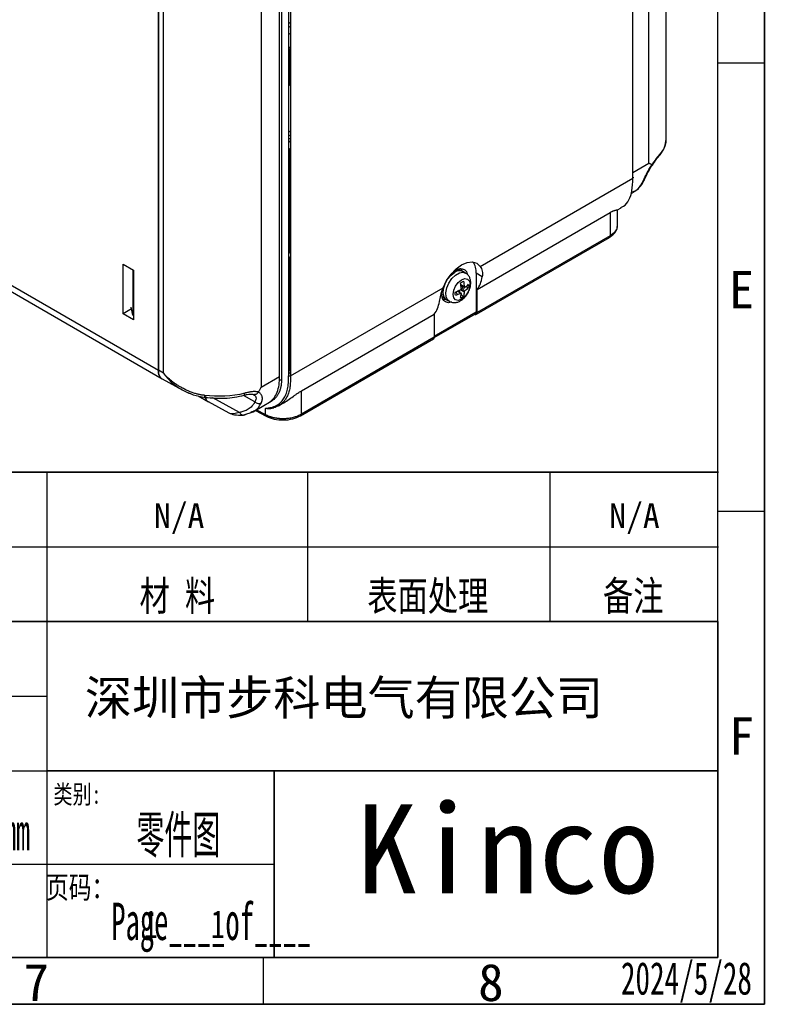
# Model space of a CAD drawing. Header units: millimetres. Extents: x 0 to 423, y 0 to 297.
# Tile 14 of 39: x 340 to 423, y 0 to 106. Entities that reach past the tile are written whole.
import ezdxf

# ---------------------------------------------------------------- set-up
doc = ezdxf.new("R2010")
doc.units = ezdxf.units.MM
doc.layers.add('实线', color=2, linetype='Continuous', lineweight=25)
doc.styles.add('SLDTEXTSTYLE1', font='SIMSUN.TTC')
doc.styles.add('SLDTEXTSTYLE10', font='SIMSUN.TTC', dxfattribs={"width": 0.75, "bigfont": 'bigfont'})
doc.styles.add('SLDTEXTSTYLE11', font='HYSWLONGFANGSONG.TTF', dxfattribs={"width": 0.75, "bigfont": 'bigfont'})
doc.styles.add('SLDTEXTSTYLE13', font='HYSWLONGFANGSONG.TTF', dxfattribs={"width": 0.729167})
doc.styles.add('SLDTEXTSTYLE15', font='HYSWLONGFANGSONG.TTF', dxfattribs={"width": 0.874533})
doc.styles.add('SLDTEXTSTYLE4', font='仿宋_GB2312', dxfattribs={"bigfont": 'bigfont'})
doc.styles.add('SLDTEXTSTYLE6', font='SIMSUN.TTC')
doc.styles.add('SLDTEXTSTYLE8', font='仿宋_GB2312', dxfattribs={"width": 0.729167})
doc.styles.add('SLDTEXTSTYLE9', font='HYSWLONGFANGSONG.TTF', dxfattribs={"width": 0.75})

# ---------------------------------------------------------------- blocks, each defined once
blk = doc.blocks.new('SW_NOTE_0_10')
at = {"color": 0, "linetype": 'Continuous', "lineweight": 18, "insert": (1.19, 4.65), "char_height": 4, "attachment_point": 2, "style": 'SLDTEXTSTYLE1'}
blk.add_mtext('E', dxfattribs=at)
blk = doc.blocks.new('SW_NOTE_0_11')
at = {"color": 0, "linetype": 'Continuous', "lineweight": 18, "insert": (1.19, 4.65), "char_height": 4, "attachment_point": 2, "style": 'SLDTEXTSTYLE1'}
blk.add_mtext('F', dxfattribs=at)
blk = doc.blocks.new('SW_NOTE_0_23')
at = {"color": 0, "linetype": 'Continuous', "lineweight": 18, "insert": (1.19, 4.65), "char_height": 4, "attachment_point": 2, "style": 'SLDTEXTSTYLE1'}
blk.add_mtext('7', dxfattribs=at)
blk = doc.blocks.new('SW_NOTE_0_25')
at = {"color": 0, "linetype": 'Continuous', "lineweight": 18, "insert": (1.19, 4.65), "char_height": 4, "attachment_point": 2, "style": 'SLDTEXTSTYLE1'}
blk.add_mtext('8', dxfattribs=at)
blk = doc.blocks.new('GB_A3_A')
at = {"color": 3, "lineweight": 35, "true_color": 0x00ff00}
for p, q in [((420, 297), (420, 0)), ((420, 0), (0, 0))]:
    blk.add_line(p, q, dxfattribs=at)
at = {"lineweight": 25}
for p, q in [((415, 5), (415, 292)), ((25, 5), (415, 5))]:
    blk.add_line(p, q, dxfattribs=at)
at = {"color": 1, "lineweight": 25}
for p, q in [((420, 100.86), (415, 100.86)), ((420, 52.83), (415, 52.83)), ((366.25, 0), (366.25, 5))]:
    blk.add_line(p, q, dxfattribs=at)
for q in [(420, 10), (410, 0)]:
    blk.add_line((420, 0), q)
at = {"color": 190, "linetype": 'Continuous', "lineweight": 18, "true_color": 0x8000ff}
for name, p in [('SW_NOTE_0_10', (416.34, 73.95)), ('SW_NOTE_0_11', (416.34, 26.12)), ('SW_NOTE_0_23', (340.71, -0.3)), ('SW_NOTE_0_25', (389.46, -0.3))]:
    blk.add_blockref(name, p, dxfattribs=at)

msp = doc.modelspace()

# ---------------------------------------------------------------- linework, layer by layer
at = {"color": 7, "linetype": 'Continuous', "lineweight": 35}
for p, q in [((235.069, 57.0253), (415.069, 57.0253)), ((235.069, 41.0253), (415, 41.0253)), ((415, 41.0253), (415, 5)), ((343.069, 25.0293), (415.069, 25.0293)), ((367.4224, 24.9816), (367.4224, 5.0253)), ((415, 5), (235.069, 5))]:
    msp.add_line(p, q, dxfattribs=at)
at = {"color": 7, "linetype": 'Continuous', "lineweight": 25}
for p, q in [((343.0589, 41.0253), (343.0589, 57.0253)), ((371, 41.0253), (371, 57.0253)), ((397, 41.0253), (397, 57.0253)), ((235.069, 49.0253), (415.069, 49.0253)), ((343.0589, 5.0253), (343.0589, 41.0253)), ((292.069, 33.0253), (343.069, 33.0253)), ((235.069, 25.0253), (343.069, 25.0253)), ((235.7269, 15.0253), (343.7269, 15.0253)), ((343.7269, 15.0253), (367.4224, 15.0035))]:
    msp.add_line(p, q, dxfattribs=at)
at = {"layer": '实线', "color": 2, "linetype": 'Continuous', "lineweight": 25, "true_color": 0xffff00}
for p, q in [((354.9832, 67.9438), (354.9832, 158.5798)), ((409.4323, 92.7193), (409.4323, 135.8008)), ((407.5787, 90.1423), (407.5787, 133.2965)), ((405.8611, 88.5385), (405.8611, 131.4885)), ((405.8629, 88.6599), (405.8623, 131.4895)), ((354.9832, 109.8732), (354.9832, 67.9437)), ((367.9817, 67.2834), (367.9817, 110.4376)), ((368.1924, 110.7225), (368.1924, 66.9586)), ((368.948, 110.3002), (368.9486, 67.3498)), ((369.159, 110.3009), (369.159, 67.3508)), ((355.5209, 67.6503), (355.5186, 109.5726)), ((366.0273, 109.3093), (366.0273, 66.1551)), ((368.9481, 105.1162), (369.159, 105.2379)), ((369.159, 104.7888), (368.9481, 104.6671)), ((369.159, 104.0507), (368.9481, 103.929)), ((368.9481, 102.5), (369.159, 102.6218)), ((368.9482, 102.3571), (369.1076, 102.4492)), ((369.1076, 98.5706), (369.1076, 102.4492)), ((369.1076, 98.5706), (368.9482, 98.4786)), ((369.159, 98.5391), (368.9482, 98.4174)), ((368.9483, 93.4806), (369.159, 93.6022)), ((369.159, 93.1531), (368.9483, 93.0315)), ((368.9483, 92.7016), (369.159, 92.8233)), ((369.0407, 90.7899), (368.9483, 90.8432)), ((369.0407, 91.6969), (369.159, 91.7652)), ((369.0407, 91.6969), (369.0407, 80.5103)), ((368.9483, 89.8638), (369.0407, 89.8105)), ((405.8628, 89.1517), (407.5787, 90.1423)), ((368.9484, 87.9858), (369.0407, 87.9325)), ((389.49, 79.0876), (405.8611, 88.5385)), ((405.6808, 86.9071), (406.0288, 87.108)), ((405.8469, 87.0832), (406.0083, 87.1478)), ((369.0407, 85.4427), (368.9484, 85.496)), ((389.1718, 76.6215), (403.4262, 84.8504)), ((403.4262, 84.8504), (403.4262, 82.3678)), ((404.2317, 85.1355), (404.6152, 85.357)), ((404.2317, 83.4547), (404.2317, 85.1367)), ((369.0407, 83.5647), (368.9484, 83.6179)), ((403.4262, 82.3678), (389.1718, 74.1389)), ((368.9484, 81.8449), (369.0407, 81.8982)), ((369.0407, 81.4491), (368.9484, 81.3959)), ((389.0883, 73.9554), (403.3514, 82.1894)), ((369.159, 80.5786), (369.0407, 80.5103)), ((334.6539, 79.6797), (354.9832, 67.9438)), ((351.2002, 79.3138), (352.3315, 78.6607)), ((351.2002, 74.0063), (351.2002, 79.3138)), ((369.0407, 80.0612), (369.159, 80.1295)), ((369.0407, 80.0612), (369.0412, 68.0584)), ((335.0682, 78.764), (355.3975, 67.0281)), ((352.2406, 78.7132), (352.2406, 73.8548)), ((352.3315, 78.6607), (352.3315, 73.3532)), ((387.3844, 78.6271), (387.1201, 78.7797)), ((387.9357, 78.3724), (387.6471, 78.5389)), ((389.7286, 77.97), (389.0657, 78.3526)), ((389.0657, 78.3526), (389.0657, 74.1984)), ((387.7775, 76.8839), (387.42, 77.0902)), ((387.42, 77.0902), (387.7775, 76.8839)), ((369.159, 67.3508), (385.5302, 76.8017)), ((387.3957, 76.2225), (387.0468, 76.4239)), ((387.3984, 76.5801), (387.7775, 76.3613)), ((387.704, 76.9168), (387.442, 76.9072)), ((389.1718, 74.1389), (389.1718, 76.6216)), ((385.4252, 75.8438), (385.7101, 75.6793)), ((385.8973, 75.5078), (386.1858, 75.3412)), ((352.0981, 74.5247), (351.2002, 74.0063)), ((352.3315, 73.3532), (351.2002, 74.0063)), ((352.2406, 73.8548), (352.0594, 74.7065)), ((370.3212, 65.7392), (384.5756, 73.9681)), ((384.5725, 71.4693), (388.9829, 74.0153)), ((384.5756, 71.6063), (389.0657, 74.1984)), ((384.5756, 73.9683), (384.5756, 71.4856)), ((352.3315, 73.8023), (352.2406, 73.8548)), ((368.9486, 73.209), (369.041, 73.2623)), ((368.9486, 71.331), (369.0411, 71.3844)), ((370.2383, 63.0735), (384.4927, 71.3025)), ((384.5756, 71.4856), (370.3212, 63.2567)), ((355.5209, 67.6503), (354.9832, 67.9437)), ((368.9486, 67.5871), (369.159, 67.7086)), ((368.9946, 67.3323), (369.0412, 68.0584)), ((369.0412, 68.0584), (369.159, 68.1264)), ((355.376, 67.0395), (357.5523, 65.8523)), ((366.0273, 66.1551), (367.9817, 67.2834)), ((368.1924, 66.9586), (367.9524, 66.8201)), ((370.3212, 63.2567), (370.3212, 65.7394)), ((359.2448, 65.2144), (360.3472, 64.578)), ((360.3258, 64.5894), (362.5593, 63.371)), ((363.7045, 63.4362), (360.8185, 65.0105)), ((365.3466, 64.5821), (364.1086, 65.2575)), ((365.1314, 65.3777), (365.2212, 65.3253)), ((365.143, 63.5051), (367.0991, 64.6343)), ((365.2212, 65.3253), (365.2708, 65.2965)), ((365.2902, 65.3413), (365.2748, 65.3068)), ((366.9039, 64.5283), (367.2408, 64.7228)), ((367.8723, 64.1457), (368.2619, 64.3706)), ((364.0473, 63.1479), (365.1416, 63.504)), ((364.8982, 63.4542), (365.0594, 63.5194)), ((365.0594, 63.5194), (365.1224, 63.5449)), ((365.3984, 63.6526), (366.5513, 63.0266)), ((365.5217, 63.7237), (366.4639, 63.2122)), ((366.4639, 63.2122), (366.4639, 63.8673)), ((367.2079, 63.8807), (367.3523, 63.9391)), ((367.2879, 63.9088), (367.4835, 63.9874)), ((367.4835, 63.9874), (367.8475, 64.1337)), ((367.8022, 64.1289), (368.0622, 64.267)), ((364.2436, 63.1893), (364.528, 63.3044))]:
    msp.add_line(p, q, dxfattribs=at)
at = {"layer": '实线', "color": 2, "linetype": 'Continuous', "lineweight": 25, "true_color": 0xffff00, "flags": 128}
for points in [[(385.5302, 76.8017), (385.896, 77.5545), (386.3699, 78.2433), (386.9202, 78.8217), (387.5101, 79.2511), (388.0999, 79.5027), (388.6503, 79.5597), (389.1242, 79.4181), (389.49, 79.0876)], [(385.8973, 75.5078), (385.8619, 75.5299), (385.639, 75.795), (385.539, 76.1933), (385.5726, 76.6814), (385.7362, 77.2067), (386.012, 77.712), (386.3703, 78.1428), (386.772, 78.4522)], [(386.1866, 75.3407), (386.0248, 75.4772), (385.8612, 75.8135), (385.8275, 76.2629), (385.9275, 76.7766), (386.1503, 77.299), (386.4718, 77.7735), (386.8571, 78.1486), (387.2644, 78.3838), (387.6497, 78.4535), (387.9418, 78.3687)], [(387.4226, 78.8542), (387.584, 78.5608), (387.5995, 78.5108)], [(387.9418, 78.3687), (387.9711, 78.3501), (387.9726, 78.3491)], [(387.5012, 77.6523), (387.8491, 77.7733), (388.144, 77.716), (388.3411, 77.4891), (388.4103, 77.1273), (388.3411, 76.6856), (388.144, 76.2313), (387.8491, 75.8334), (387.5012, 75.5527), (387.1533, 75.4317), (386.8583, 75.489), (386.6613, 75.7159), (386.5921, 76.0777), (386.6613, 76.5194), (386.8583, 76.9737), (387.1533, 77.3716), (387.5012, 77.6523)], [(387.6656, 76.9111), (387.6649, 76.9094), (387.473, 76.5371)], [(387.8166, 76.8599), (387.6827, 76.5813), (387.6112, 76.4573)], [(388.1615, 76.8395), (388.0967, 76.6732), (388.0912, 76.6606)], [(385.8623, 75.5547), (385.8466, 75.5514), (385.5021, 75.5465)]]:
    msp.add_lwpolyline(points, dxfattribs=at)
at = {"layer": '实线', "color": 2, "linetype": 'Continuous', "lineweight": 25, "true_color": 0xffff00}
for centre, radius, start, end in [((387.2115, 78.4685), 1.8578, 356.423018, 35.671841), ((387.3133, 77.2742), 1.3629, 93.801004, 131.082828), ((387.2777, 77.7901), 0.8331, 61.979937, 127.370308), ((386.0033, 79.6325), 3.3444, 303.480013, 312.391609), ((386.8861, 76.4285), 1.4264, 165.163632, 200.891482), ((385.0811, 81.23), 5.1926, 289.826418, 296.470987), ((385.0811, 80.8707), 5.1926, 289.826418, 296.470987), ((388.4814, 76.9998), 1.7262, 201.806211, 213.009542), ((388.7973, 77.1822), 1.7317, 203.446607, 212.204106), ((388.5557, 76.9801), 1.4168, 218.717867, 233.137744), ((386.0033, 79.2732), 3.3444, 303.480013, 312.391609)]:
    msp.add_arc(centre, radius, start, end, dxfattribs=at)
for points, knots in [([(368.9483, 92.3757), (368.9682, 92.382), (369.0262, 92.4), (369.1006, 92.4653), (369.1401, 92.5391), (369.159, 92.5746)], [0, 0, 0, 0, 0.21335008, 0.62186998, 1, 1, 1, 1]), ([(408.7907, 91.0335), (408.9827, 91.3053), (409.3637, 91.8448), (409.4079, 92.4363), (409.4299, 92.7297)], [0, 0, 0, 0, 0.50381374, 1, 1, 1, 1]), ([(409.4093, 92.7194), (409.4127, 92.6011), (409.4218, 92.2826), (409.2578, 91.7828), (409.0035, 91.4261), (408.8823, 91.2559)], [0, 0, 0, 0, 0.23590156, 0.63545551, 1, 1, 1, 1]), ([(408.883, 91.2557), (408.8657, 91.2349), (408.8315, 91.1938), (408.7779, 91.1297), (408.7239, 91.0652), (408.6697, 91.0002), (408.6155, 90.9349), (408.5617, 90.8696), (408.5084, 90.8044), (408.456, 90.7395), (408.3876, 90.654), (408.3025, 90.5453), (408.2003, 90.4104), (408.0986, 90.2708), (407.9983, 90.1271), (407.9336, 90.0278), (407.9013, 89.9782)], [0, 0, 0, 0, 0.063999, 0.12618453, 0.18660216, 0.24529003, 0.3022805, 0.35760139, 0.41127712, 0.46332952, 0.51377851, 0.61204438, 0.70974172, 0.80691706, 0.90363774, 1, 1, 1, 1]), ([(407.9466, 89.8978), (408.0178, 90.0084), (408.1612, 90.231), (408.4666, 90.6399), (408.661, 90.8759), (408.7917, 91.0344)], [0, 0, 0, 0, 0.244788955, 0.492639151, 1, 1, 1, 1]), ([(408.7819, 91.0292), (408.7916, 91.0369), (408.8208, 91.06), (408.8667, 91.131), (408.8766, 91.2066), (408.883, 91.2557)], [0, 0, 0, 0, 0.14744005, 0.4455399, 1, 1, 1, 1]), ([(406.8819, 88.0273), (406.8926, 88.0492), (406.9139, 88.0929), (406.9469, 88.162), (406.9807, 88.2333), (407.0154, 88.3071), (407.0509, 88.3831), (407.1108, 88.5117), (407.1987, 88.6998), (407.3204, 88.9535), (407.4509, 89.2135), (407.5757, 89.447), (407.6912, 89.6489), (407.7934, 89.8175), (407.8656, 89.9251), (407.9012, 89.9782)], [0, 0, 0, 0, 0.04469496, 0.08907033, 0.13317397, 0.17705376, 0.22075753, 0.26433304, 0.3920201, 0.51800141, 0.64096375, 0.762808, 0.84426428, 0.92315152, 1, 1, 1, 1]), ([(407.026, 88.2074), (407.083, 88.3267), (407.1955, 88.5623), (407.411, 89.0062), (407.6622, 89.4757), (407.8639, 89.7755), (407.9636, 89.9235)], [0, 0, 0, 0, 0.25982697, 0.51338833, 0.75966356, 1, 1, 1, 1]), ([(407.9012, 89.9782), (407.8773, 89.9911), (407.825, 90.0193), (407.7449, 90.0606), (407.6614, 90.1027), (407.6064, 90.129), (407.5787, 90.1423)], [0, 0, 0, 0, 0.230280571, 0.505380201, 0.751476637, 1, 1, 1, 1]), ([(407.9013, 89.9782), (407.9143, 89.9689), (407.9403, 89.9502), (407.9587, 89.9151), (407.9511, 89.9127), (407.9465, 89.9113)], [0, 0, 0, 0, 0.28851762, 0.57853655, 1, 1, 1, 1]), ([(405.8629, 88.6599), (405.8746, 88.6529), (405.8962, 88.6351), (405.9096, 88.5999), (405.8962, 88.564), (405.8737, 88.5457), (405.8611, 88.5385)], [-0.00001451, -0.00001451, -0.00001451, -0.00001451, 0.24128836, 0.49420761, 0.74712686, 1.00000227, 1.00000227, 1.00000227, 1.00000227]), ([(404.5934, 85.3972), (404.6866, 85.4357), (405.0489, 85.5855), (405.4782, 86.1767), (405.8416, 87.1929), (405.8543, 88.0675), (405.8611, 88.5385)], [0, 0, 0, 0, 0.10020859, 0.38955154, 0.67128491, 1, 1, 1, 1]), ([(406.0083, 87.1478), (406.0821, 87.1735), (406.4708, 87.3083), (406.6979, 87.7055), (406.8819, 88.0273)], [0, 0, 0, 0, 0.19001755, 1, 1, 1, 1]), ([(406.0292, 87.1047), (406.2316, 87.2406), (406.6373, 87.5131), (406.8965, 87.9761), (407.0264, 88.2082)], [0, 0, 0, 0, 0.49892772, 1, 1, 1, 1]), ([(406.8819, 88.0274), (406.9212, 88.0579), (406.9817, 88.1048), (407.0192, 88.1758), (407.0247, 88.207), (407.0257, 88.2126)], [0, 0, 0, 0, 0.603221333, 0.927683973, 1, 1, 1, 1]), ([(403.4262, 84.8504), (403.4574, 84.868), (403.52, 84.9036), (403.608, 84.9494), (403.6914, 84.9899), (403.7761, 85.0274), (403.8592, 85.0603), (403.9386, 85.0876), (404.0081, 85.108), (404.079, 85.1252), (404.1439, 85.1367), (404.196, 85.1416), (404.2253, 85.1409), (404.2357, 85.1378), (404.2286, 85.1348), (404.2265, 85.1339)], [0, 0, 0, 0, 0.05206223, 0.10455775, 0.15832984, 0.21249452, 0.28170909, 0.35149083, 0.42270591, 0.49428983, 0.60672939, 0.72003325, 0.83559473, 0.95179574, 1, 1, 1, 1]), ([(403.344, 82.185), (403.4744, 82.271), (403.7374, 82.4441), (404.0142, 82.7699), (404.1941, 83.1108), (404.215, 83.3425), (404.2248, 83.4513)], [0, 0, 0, 0, 0.25331177, 0.51046754, 0.77014189, 1, 1, 1, 1]), ([(403.4262, 82.3678), (403.6369, 82.524), (404.0696, 82.8446), (404.2881, 83.2698), (404.2293, 83.4781), (404.2282, 83.4822)], [0, 0, 0, 0, 0.48197926, 0.98972656, 1, 1, 1, 1]), ([(403.4262, 82.3678), (403.4215, 82.3291), (403.412, 82.2516), (403.3744, 82.1916), (403.3437, 82.1853), (403.3432, 82.1852)], [0, 0, 0, 0, 0.495555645, 0.991111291, 1, 1, 1, 1]), ([(386.6263, 78.545), (386.6733, 78.5849), (386.9, 78.7777), (387.3272, 78.8856), (387.7837, 78.7981), (388.0612, 78.5453), (388.0988, 78.2904), (388.1077, 78.2299)], [0, 0, 0, 0, 0.07307812, 0.35298574, 0.63289335, 0.91280097, 1, 1, 1, 1]), ([(387.67, 78.5147), (387.586, 78.5599), (387.4062, 78.6568), (387.0907, 78.6415), (386.8396, 78.5741), (386.7062, 78.491), (386.67, 78.4685)], [0, 0, 0, 0, 0.28305431, 0.60603992, 0.89322498, 1, 1, 1, 1]), ([(388.1737, 76.2143), (388.2552, 76.3766), (388.3686, 76.6023), (388.4582, 76.9473), (388.4971, 77.2332), (388.4807, 77.5635), (388.3868, 77.8853), (388.2122, 78.1769), (388.0284, 78.3005), (387.9418, 78.3587)], [0, 0, 0, 0, 0.2101439, 0.29222729, 0.42755946, 0.56576762, 0.7129346, 0.86486931, 1, 1, 1, 1]), ([(389.49, 79.0876), (389.5946, 78.943), (389.6719, 78.7729), (389.7365, 78.4874), (389.7492, 78.3867), (389.754, 78.1818), (389.7464, 78.0769), (389.7285, 77.9701)], [0, 0, 0, 0, 0.5, 0.5, 0.75, 0.75, 1, 1, 1, 1]), ([(389.1719, 76.6215), (389.3099, 76.7959), (389.4274, 76.9978), (389.6147, 77.45), (389.6833, 77.7009), (389.7285, 77.9701)], [0, 0, 0, 0, 0.5, 0.5, 1, 1, 1, 1]), ([(385.1323, 75.3167), (385.1682, 75.5306), (385.2152, 75.7656), (385.3115, 76.1439), (385.3483, 76.2746), (385.4314, 76.5367), (385.4779, 76.6689), (385.5302, 76.8017)], [0, 0, 0, 0, 0.5, 0.5, 0.75, 0.75, 1, 1, 1, 1]), ([(386.4067, 75.2674), (386.3458, 75.2431), (386.1019, 75.1459), (385.7464, 75.2622), (385.4166, 75.6022), (385.3745, 76.0071), (385.3534, 76.2096)], [0, 0, 0, 0, 0.09992808, 0.39995205, 0.69997603, 1, 1, 1, 1]), ([(385.4714, 76.5703), (385.4662, 76.4822), (385.4547, 76.2883), (385.5046, 76.0111), (385.6247, 75.7533), (385.7627, 75.5743), (385.8762, 75.5302), (385.8995, 75.5211)], [0, 0, 0, 0, 0.19607193, 0.43107592, 0.67495544, 0.93334526, 1, 1, 1, 1]), ([(386.1902, 75.3466), (386.2015, 75.3375), (386.3195, 75.2427), (386.6148, 75.1897), (387.0012, 75.2176), (387.3362, 75.3548), (387.6061, 75.5363), (387.8389, 75.7507), (388.0278, 75.977), (388.1318, 76.1461), (388.1737, 76.2143)], [0, 0, 0, 0, 0.01891457, 0.19667655, 0.3657677, 0.52656651, 0.65655801, 0.77034119, 0.90742553, 1, 1, 1, 1]), ([(387.4664, 76.7043), (387.4677, 76.682), (387.4608, 76.656), (387.4348, 76.6108), (387.4157, 76.5918), (387.3957, 76.5818)], [0, 0, 0, 0, 0.5, 0.5, 1, 1, 1, 1]), ([(387.3957, 76.2225), (387.4157, 76.2325), (387.4347, 76.2338), (387.4608, 76.2187), (387.4677, 76.2024), (387.4664, 76.1817)], [0, 0, 0, 0, 0.5, 0.5, 1, 1, 1, 1]), ([(387.8482, 76.843), (387.8309, 76.8315), (387.8134, 76.8293), (387.7873, 76.8444), (387.7789, 76.8616), (387.7775, 76.8839)], [0, 0, 0, 0, 0.5, 0.5, 1, 1, 1, 1]), ([(387.7775, 76.3613), (387.7789, 76.382), (387.7873, 76.4071), (387.8134, 76.4523), (387.8309, 76.4722), (387.8482, 76.4838)], [0, 0, 0, 0, 0.5, 0.5, 1, 1, 1, 1]), ([(388.2581, 76.8032), (388.2012, 76.8271), (388.1092, 76.8656), (387.9991, 76.88), (387.9572, 76.8855)], [0, 0, 0, 0, 0.61907953, 1, 1, 1, 1]), ([(384.5757, 73.9682), (384.7137, 74.1426), (384.8312, 74.3445), (385.0185, 74.7966), (385.0871, 75.0476), (385.1323, 75.3167)], [0, 0, 0, 0, 0.5, 0.5, 1, 1, 1, 1]), ([(388.8929, 73.9733), (388.9017, 73.9686), (388.9193, 73.9593), (388.9454, 73.9491), (388.9711, 73.9417), (389.0056, 73.936), (389.0475, 73.9373), (389.0916, 73.9543), (389.1279, 73.985), (389.1532, 74.028), (389.169, 74.0794), (389.1709, 74.1191), (389.1718, 74.1389)], [0, 0, 0, 0, 0.0602827, 0.12008801, 0.17994641, 0.24038696, 0.37004094, 0.50012738, 0.62978154, 0.75986817, 0.87982859, 1, 1, 1, 1]), ([(388.9827, 74.0158), (388.9832, 74.0159), (389.0139, 74.0222), (389.0515, 74.0822), (389.061, 74.1597), (389.0657, 74.1984)], [0, 0, 0, 0, 0.0088847, 0.50444235, 1, 1, 1, 1]), ([(384.4925, 71.3029), (384.4931, 71.3031), (384.5238, 71.3093), (384.5614, 71.3694), (384.5709, 71.4469), (384.5756, 71.4856)], [0, 0, 0, 0, 0.0088847, 0.50444235, 1, 1, 1, 1]), ([(355.0936, 67.3778), (355.0927, 67.3789), (354.9893, 67.4972), (354.9862, 67.7215), (354.9832, 67.9438)], [0, 0, 0, 0, 0.00896413, 1, 1, 1, 1]), ([(354.9832, 67.9437), (354.9886, 67.8351), (354.9994, 67.6207), (355.1195, 67.2896), (355.2537, 67.0556), (355.4081, 67.0258), (355.4135, 67.0248)], [0, 0, 0, 0, 0.25629951, 0.5058721, 0.98265939, 1, 1, 1, 1]), ([(359.9574, 65.2546), (359.9065, 65.2606), (359.803, 65.2729), (359.646, 65.2973), (359.4849, 65.3268), (359.3198, 65.3621), (359.1508, 65.4034), (358.9782, 65.4509), (358.5811, 65.5727), (358.104, 65.7627), (357.5967, 66.018), (357.257, 66.2113), (356.9606, 66.3978), (356.6766, 66.5939), (356.3254, 66.8588), (356.0038, 67.1366), (355.7498, 67.3929), (355.6325, 67.5213), (355.576, 67.5857), (355.5483, 67.618), (355.5346, 67.6342), (355.5267, 67.6434), (355.5229, 67.648), (355.5209, 67.6503)], [0, 0, 0, 0, 0.02989969, 0.06074091, 0.09253208, 0.12528231, 0.15900117, 0.19369867, 0.22938451, 0.40044101, 0.49108222, 0.55915048, 0.62725077, 0.69436898, 0.75969768, 0.88353305, 0.94252389, 0.97143092, 0.98575517, 0.9928872, 0.99644596, 0.99822357, 1, 1, 1, 1]), ([(355.5209, 67.6503), (355.7902, 67.3145), (356.3598, 66.6041), (357.3023, 65.9624), (357.9529, 65.6486), (358.2447, 65.5251), (358.3434, 65.4936), (358.4133, 65.4713)], [0, 0, 0, 0, 0.35050578, 0.74146259, 0.91546986, 0.94020954, 1, 1, 1, 1]), ([(366.4639, 63.8673), (366.5095, 63.8713), (366.5999, 63.8792), (366.7319, 63.8962), (366.8595, 63.917), (366.9825, 63.942), (367.158, 63.9847), (367.3789, 64.0562), (367.7123, 64.2094), (368.0743, 64.4622), (368.4261, 64.8601), (368.6454, 65.2676), (368.7736, 65.6378), (368.8466, 65.9365), (368.8996, 66.2594), (368.9307, 66.5633), (368.9467, 66.8442), (368.9528, 67.0934), (368.95, 67.2641), (368.9486, 67.3498)], [0, 0, 0, 0, 0.030011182, 0.059409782, 0.08821059, 0.116429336, 0.144082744, 0.211000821, 0.276245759, 0.399800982, 0.518571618, 0.635449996, 0.69314406, 0.752398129, 0.81114027, 0.872924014, 0.914910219, 0.957249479, 1, 1, 1, 1]), ([(366.904, 64.5282), (367.0848, 64.65), (367.2487, 64.7998), (367.5288, 65.1613), (367.6448, 65.3728), (367.8231, 65.8501), (367.8862, 66.1147), (367.9652, 66.6775), (367.9817, 66.9759), (367.9817, 67.2834)], [0, 0, 0, 0, 0.25, 0.25, 0.5, 0.5, 0.75, 0.75, 1, 1, 1, 1]), ([(369.159, 67.3508), (369.1587, 67.2401), (369.158, 67.0221), (369.1483, 66.7051), (369.1274, 66.4049), (369.0927, 66.124), (369.0448, 65.8629), (368.984, 65.6226), (368.911, 65.4033), (368.8277, 65.2045), (368.7369, 65.0265), (368.6385, 64.8644), (368.5309, 64.7143), (368.4106, 64.5723), (368.2775, 64.4392), (368.1314, 64.316), (367.9722, 64.2035), (367.8002, 64.1025), (367.6151, 64.0142), (367.4179, 63.9381), (367.2785, 63.9), (367.2079, 63.8807)], [0, 0, 0, 0, 0.06265733, 0.1234221, 0.18230219, 0.23934531, 0.29451553, 0.34780385, 0.39923416, 0.44880381, 0.49649351, 0.54102988, 0.5868443, 0.63392337, 0.68229093, 0.73197014, 0.78297321, 0.83529922, 0.88893208, 0.94383889, 1, 1, 1, 1]), ([(368.1924, 66.9586), (368.192, 66.9164), (368.1914, 66.8321), (368.186, 66.7084), (368.1774, 66.5869), (368.1653, 66.4679), (368.1498, 66.3512), (368.1181, 66.1608), (368.0581, 65.9063), (367.9509, 65.6058), (367.8147, 65.3344), (367.6689, 65.121), (367.5241, 64.9562), (367.3893, 64.8293), (367.2904, 64.7583), (367.2409, 64.7227)], [0, 0, 0, 0, 0.04181646, 0.0835219, 0.12515656, 0.16676086, 0.20837534, 0.2500405, 0.37514255, 0.50000616, 0.62479095, 0.74997397, 0.83323146, 0.91646542, 1, 1, 1, 1]), ([(369.159, 67.3508), (369.1465, 67.3436), (369.1149, 67.3306), (369.0527, 67.3229), (368.9917, 67.3306), (368.9608, 67.343), (368.9486, 67.3498)], [-0.00000227, -0.00000227, -0.00000227, -0.00000227, 0.25286933, 0.50578858, 0.75870782, 1.00001069, 1.00001069, 1.00001069, 1.00001069]), ([(357.527, 65.8662), (357.9197, 65.6686), (358.7105, 65.2706), (359.5674, 65.1187), (359.9989, 65.0422)], [0, 0, 0, 0, 0.49654055, 1, 1, 1, 1]), ([(364.1782, 65.2745), (364.1823, 65.2756), (364.1978, 65.28), (364.218, 65.308), (364.2442, 65.3691), (364.2481, 65.4424), (364.2506, 65.49)], [0, 0, 0, 0, 0.08643549, 0.32674585, 0.56215166, 1, 1, 1, 1]), ([(365.6885, 65.6085), (365.6724, 65.6133), (365.6267, 65.6268), (365.5327, 65.6468), (365.4014, 65.6627), (365.2401, 65.6666), (365.0807, 65.657), (364.9248, 65.6384), (364.7761, 65.6144), (364.6139, 65.5819), (364.4382, 65.5409), (364.3142, 65.5073), (364.2506, 65.49)], [0, 0, 0, 0, 0.043331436, 0.123308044, 0.240329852, 0.358946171, 0.486135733, 0.577960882, 0.675108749, 0.777711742, 0.885935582, 1, 1, 1, 1]), ([(365.6885, 65.6085), (365.6717, 65.5822), (365.637, 65.5278), (365.5604, 65.4362), (365.44, 65.355), (365.3418, 65.3452), (365.2953, 65.3406)], [0, 0, 0, 0, 0.17146382, 0.35443356, 0.69403354, 1, 1, 1, 1]), ([(366.0273, 66.1551), (365.9999, 66.1104), (365.9448, 66.0204), (365.8638, 65.8901), (365.7786, 65.7524), (365.7207, 65.6603), (365.6883, 65.6087)], [0, 0, 0, 0, 0.24472816, 0.49245523, 0.71589599, 1, 1, 1, 1]), ([(366.0187, 64.4376), (366.0296, 64.4606), (366.0513, 64.5068), (366.0779, 64.5762), (366.1001, 64.6455), (366.1175, 64.7145), (366.1302, 64.7828), (366.1381, 64.8502), (366.1412, 64.9163), (366.1396, 64.981), (366.1332, 65.0438), (366.1219, 65.1045), (366.1012, 65.1791), (366.0547, 65.2967), (365.9702, 65.4201), (365.8594, 65.5179), (365.7703, 65.5742), (365.7128, 65.5984), (365.6885, 65.6085)], [0, 0, 0, 0, 0.0474658, 0.09499427, 0.14254152, 0.19006218, 0.23751045, 0.28484074, 0.33200164, 0.37893807, 0.42560489, 0.47200291, 0.51815523, 0.60282378, 0.76291392, 0.86371941, 0.94259622, 1, 1, 1, 1]), ([(368.2609, 64.3725), (368.277, 64.381), (368.4747, 64.4852), (368.8685, 64.7489), (369.33, 65.0698), (369.6902, 65.3266), (369.9235, 65.4884), (370.1374, 65.6298), (370.2594, 65.7024), (370.3212, 65.7392)], [0, 0, 0, 0, 0.02357652, 0.28890124, 0.56328924, 0.68259165, 0.80422528, 0.90084977, 1, 1, 1, 1]), ([(360.0658, 65.1259), (360.0537, 65.0934), (360.0273, 65.0398), (359.9892, 65.0339), (359.9638, 65.1159), (359.9581, 65.2075), (359.9574, 65.2546)], [-0.00001279, -0.00001279, -0.00001279, -0.00001279, 0.24787244, 0.50117148, 0.75447052, 1.00000059, 1.00000059, 1.00000059, 1.00000059]), ([(359.9991, 65.042), (360.6992, 64.9898), (361.753, 64.9112), (363.1754, 65.0361), (363.8427, 65.1931), (364.1789, 65.2722)], [0, 0, 0, 0, 0.495600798, 0.745966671, 1, 1, 1, 1]), ([(360.0066, 65.0417), (360.0192, 65.0001), (360.0824, 64.7906), (360.2035, 64.6056), (360.3578, 64.5757), (360.3633, 64.5747)], [0, 0, 0, 0, 0.193129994, 0.971684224, 1, 1, 1, 1]), ([(360.0433, 64.9277), (360.0424, 64.9288), (360.0212, 64.9526), (360.0203, 64.9979), (360.0195, 65.0412)], [0, 0, 0, 0, 0.04411767, 1, 1, 1, 1]), ([(365.3466, 64.5821), (365.335, 64.5582), (365.3104, 64.5074), (365.2677, 64.4311), (365.2175, 64.3503), (365.1588, 64.2664), (365.063, 64.1449), (364.9246, 63.9993), (364.729, 63.8375), (364.5126, 63.7006), (364.2809, 63.5924), (364.062, 63.5176), (363.8708, 63.468), (363.7549, 63.4458), (363.7045, 63.4362)], [0, 0, 0, 0, 0.035269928, 0.074646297, 0.118143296, 0.165767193, 0.217511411, 0.337081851, 0.455338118, 0.589722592, 0.715435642, 0.832162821, 0.927059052, 1, 1, 1, 1]), ([(364.1789, 65.2722), (364.296, 65.3019), (364.526, 65.3603), (364.8311, 65.3982), (365.0978, 65.3977), (365.2363, 65.355), (365.3049, 65.3338)], [0, 0, 0, 0, 0.26132549, 0.51312342, 0.75864638, 1, 1, 1, 1]), ([(365.1224, 63.5449), (365.1982, 63.5717), (365.5971, 63.7124), (365.8301, 64.113), (366.0187, 64.4375)], [0, 0, 0, 0, 0.19001723, 1, 1, 1, 1]), ([(365.2708, 65.2965), (365.2936, 65.2846), (365.389, 65.2349), (365.4631, 65.0728), (365.4799, 64.834), (365.3913, 64.6665), (365.3466, 64.5821)], [0, 0, 0, 0, 0.09553609, 0.39854875, 0.6972521, 1, 1, 1, 1]), ([(365.3466, 64.5821), (365.384, 64.5424), (365.4799, 64.4637), (365.6732, 64.3858), (365.8731, 64.3771), (365.977, 64.4136), (366.0187, 64.4376)], [-0.00000154, -0.00000154, -0.00000154, -0.00000154, 0.24290402, 0.49527043, 0.74763683, 1.00000043, 1.00000043, 1.00000043, 1.00000043]), ([(362.5448, 63.3787), (362.7284, 63.3006), (363.0982, 63.1431), (363.732, 63.146), (364.0511, 63.1475)], [0, 0, 0, 0, 0.49652069, 1, 1, 1, 1]), ([(363.7045, 63.4362), (363.4854, 63.3771), (363.0323, 63.2547), (362.6321, 63.2647), (362.5634, 63.3693), (362.5632, 63.3697)], [0, 0, 0, 0, 0.48269024, 0.9981871, 1, 1, 1, 1]), ([(363.7045, 63.4362), (363.7333, 63.3823), (363.7776, 63.2994), (363.8656, 63.22), (363.9409, 63.1751), (364.0032, 63.152), (364.0388, 63.1504), (364.0473, 63.1501)], [0, 0, 0, 0, 0.35643662, 0.54827771, 0.74388549, 0.93951599, 1, 1, 1, 1]), ([(367.2077, 63.881), (367.1863, 63.8743), (367.1424, 63.8606), (367.0738, 63.8452), (367.0017, 63.8333), (366.9263, 63.8255), (366.8432, 63.8216), (366.7525, 63.8231), (366.6576, 63.8313), (366.5601, 63.8458), (366.4974, 63.8598), (366.4639, 63.8673)], [0, 0, 0, 0, 0.08607283, 0.17603966, 0.27007056, 0.36831449, 0.47090204, 0.59666806, 0.72830985, 0.8549965, 1, 1, 1, 1]), ([(364.0473, 63.1501), (364.0656, 63.1479), (364.1339, 63.1399), (364.1973, 63.1684), (364.2436, 63.1893)], [0, 0, 0, 0, 0.26926174, 1, 1, 1, 1]), ([(366.4639, 63.2122), (366.4931, 63.1967), (366.5508, 63.1661), (366.6408, 63.1233), (366.7317, 63.0835), (366.8235, 63.0467), (366.9159, 63.0128), (367.0084, 62.9818), (367.1008, 62.9536), (367.1928, 62.928), (367.2843, 62.9049), (367.3748, 62.8843), (367.4643, 62.866), (367.5525, 62.8499), (367.6392, 62.8358), (367.7244, 62.8238), (367.8077, 62.8135), (367.8892, 62.805), (367.9687, 62.7981), (368.046, 62.7927), (368.1211, 62.7887), (368.194, 62.7859), (368.2644, 62.7842), (368.3325, 62.7836), (368.4599, 62.7842), (368.6466, 62.7912), (368.8902, 62.8129), (369.1269, 62.8464), (369.3552, 62.8911), (369.5735, 62.9463), (369.7806, 63.0111), (369.9749, 63.0849), (370.1566, 63.1661), (370.2665, 63.2266), (370.3212, 63.2567)], [0, 0, 0, 0, 0.0281354, 0.05568965, 0.08266275, 0.1090547, 0.13486549, 0.16009511, 0.18474356, 0.20881083, 0.23229693, 0.25520184, 0.27752556, 0.29926809, 0.32042942, 0.34100955, 0.36100848, 0.3804262, 0.39926271, 0.417518, 0.43519207, 0.45228493, 0.46879656, 0.48472697, 0.50007615, 0.558225, 0.61572334, 0.6725712, 0.7287686, 0.78431558, 0.83921218, 0.89345842, 0.94705435, 1, 1, 1, 1]), ([(366.5507, 63.0279), (366.5499, 63.028), (366.5186, 63.0338), (366.4796, 63.0943), (366.4692, 63.1729), (366.4639, 63.2122)], [0, 0, 0, 0, 0.01346929, 0.50673464, 1, 1, 1, 1]), ([(366.5504, 63.0271), (366.823, 62.9107), (367.3678, 62.678), (368.4013, 62.5853), (369.4315, 62.7041), (369.9694, 62.9504), (370.2385, 63.0737)], [0, 0, 0, 0, 0.25020593, 0.50004437, 0.74987381, 1, 1, 1, 1]), ([(370.3212, 63.2567), (370.3164, 63.2179), (370.3069, 63.1405), (370.2694, 63.0804), (370.2388, 63.0742), (370.2383, 63.0741)], [0, 0, 0, 0, 0.49617494, 0.99234988, 1, 1, 1, 1])]:
    msp.add_open_spline(points, degree=3, knots=knots, dxfattribs=at)
for points in [[(387.3946, 77.3019), (387.4971, 77.387), (387.6033, 77.4483), (387.7058, 77.4815)], [(387.4664, 76.7043), (387.4548, 76.8985), (387.4309, 77.0977), (387.3946, 77.3019)], [(387.7058, 77.4815), (387.742, 77.2773), (387.7659, 77.0781), (387.7775, 76.8839)], [(388.2581, 77.1625), (388.2806, 77.0572), (388.2806, 76.9346), (388.2581, 76.8032)], [(386.8423, 75.9859), (386.8198, 76.0913), (386.8198, 76.2138), (386.8423, 76.3452)], [(387.3946, 75.667), (387.4309, 75.8293), (387.4548, 76.0009), (387.4664, 76.1817)], [(387.7775, 76.3613), (387.7659, 76.1805), (387.742, 76.0089), (387.7058, 75.8466)], [(387.7058, 75.8466), (387.6033, 75.7614), (387.4971, 75.7001), (387.3946, 75.667)], [(364.2506, 65.49), (362.8792, 65.1085), (361.3445, 65.0981), (359.9574, 65.2546)]]:
    msp.add_open_spline(points, degree=3, dxfattribs=at)

# ---------------------------------------------------------------- block references
at = {"color": 7, "linetype": 'Continuous'}
msp.add_blockref('GB_A3_A', (0, 0), dxfattribs=at)

# ---------------------------------------------------------------- texts
at = {"color": 7, "linetype": 'Continuous', "lineweight": 0}
for s, insert, char_height, attachment_point, style in [('N/A', (357.2174, 53.682), 2.64583, 2, 'SLDTEXTSTYLE6'), ('N/A', (406.0504, 53.682), 2.64583, 2, 'SLDTEXTSTYLE1'), ('材 料', (357.0236, 45.3625), 3.175, 2, 'SLDTEXTSTYLE10'), ('表面处理', (383.8802, 45.3625), 3.175, 2, 'SLDTEXTSTYLE10'), ('备注', (405.9181, 45.3625), 3.175, 2, 'SLDTEXTSTYLE10'), ('类别:', (346.2885, 23.5062), 2, 2, 'SLDTEXTSTYLE10'), ('页码：', (346.5955, 13.7288), 2.38125, 2, 'SLDTEXTSTYLE10'), ('1', (353.4239, 10.0888), 3, 1, 'SLDTEXTSTYLE8'), ('1', (360.6222, 10.0888), 3, 1, 'SLDTEXTSTYLE8'), ('2024/5/28', (411.6195, 4.5349), 3.5, 2, 'SLDTEXTSTYLE15')]:
    msp.add_mtext(s, dxfattribs=dict(at, insert=insert, char_height=char_height, attachment_point=attachment_point, style=style))
at = {"color": 3, "linetype": 'Continuous', "lineweight": 0, "true_color": 0x00ff00}
for s, insert, char_height, attachment_point, style in [('深圳市步科电气有限公司', (347.1049, 34.711), 3.704167, 1, 'SLDTEXTSTYLE4'), ('Kinco', (376.2744, 21.435), 9.525, 1, 'SLDTEXTSTYLE6'), ('零件图', (357.13, 20.1905), 4, 2, 'SLDTEXTSTYLE11'), ('mm', (339.7225, 20.4942), 4, 2, 'SLDTEXTSTYLE13'), ('Page____of____', (360.6489, 10.8918), 4, 2, 'SLDTEXTSTYLE9')]:
    msp.add_mtext(s, dxfattribs=dict(at, insert=insert, char_height=char_height, attachment_point=attachment_point, style=style))

doc.saveas('drawing.dxf')
